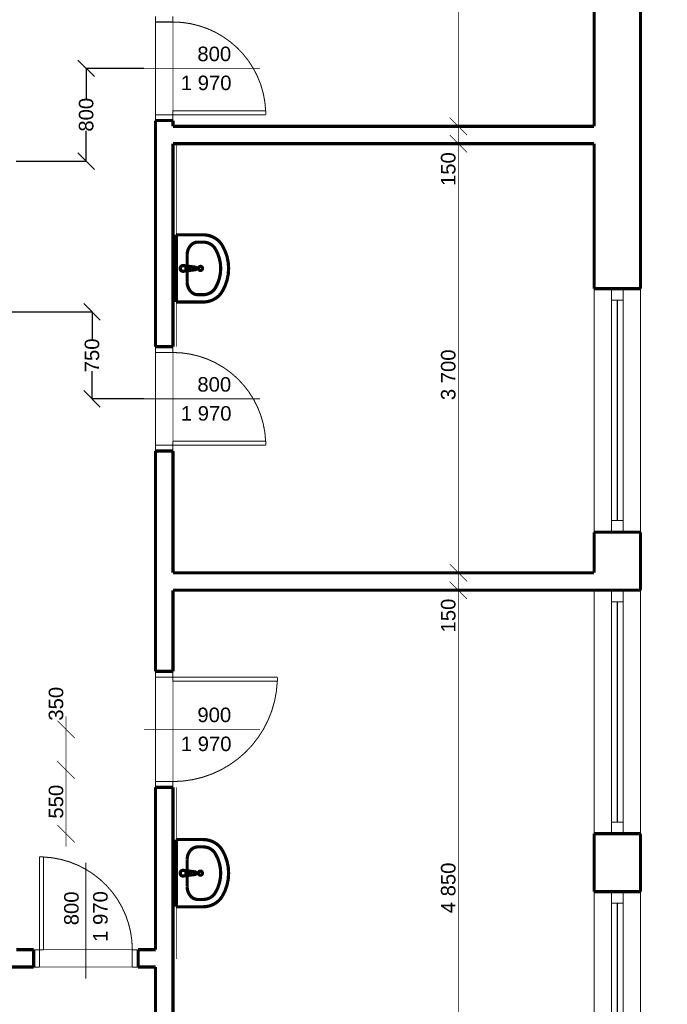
# Model space of a CAD drawing. Extents: x -289843 to 60066, y -44128 to 109843.
# Tile 41 of 61: x -32573 to -26992, y 27177 to 35668. Entities that reach past the tile are written whole.
import ezdxf

# ---------------------------------------------------------------- set-up
doc = ezdxf.new("R2010")
doc.units = 0
doc.header["$MEASUREMENT"] = 0
for name, color, linetype in [('EXTERIOR_WALLS', 7, 'Continuous'), ('KÓTY', 7, 'Continuous'), ('múry', 7, 'Continuous'), ('PRIEVLAKY', 7, 'Continuous'), ('SHUTTERS', 7, 'Continuous')]:
    doc.layers.add(name, color=color, linetype=linetype)
doc.styles.add('GENERATED_STYLE_1', font='arial.ttf')
doc.dimstyles.new('Dimstyle_D87F', dxfattribs={"dimtxt": 125, "dimasz": 142.5, "dimexe": 0.18, "dimexo": 0.3, "dimgap": 0.09, "dimtad": 1, "dimdec": 0, "dimzin": 0, "dimdsep": 46, "dimtxsty": 'GENERATED_STYLE_1', "dimblk": 'ARROWHEAD_6', "dimblk1": 'ARROWHEAD_6', "dimblk2": 'ARROWHEAD_6', "dimcen": 0.09, "dimclrd": 124, "dimclre": 124, "dimclrt": 124, "dimadec": 0, "dimazin": 0, "dimtfac": 1, "dimtdec": 4, "dimtmove": 0, "dimatfit": 0, "dimfxl": 0, "dimtolj": 1, "dimtzin": 0, "dimarcsym": 0})
doc.dimstyles.new('Dimstyle_DAEE', dxfattribs={"dimtxt": 125, "dimasz": 142.5, "dimexe": 0.18, "dimexo": 0, "dimgap": 0.09, "dimtad": 1, "dimdec": 0, "dimzin": 0, "dimdsep": 46, "dimtxsty": 'GENERATED_STYLE_1', "dimblk": 'ARROWHEAD_6', "dimblk1": 'ARROWHEAD_6', "dimblk2": 'ARROWHEAD_6', "dimcen": 0.09, "dimse1": 1, "dimse2": 1, "dimclrd": 124, "dimclre": 124, "dimclrt": 124, "dimadec": 0, "dimazin": 0, "dimtfac": 1, "dimtdec": 4, "dimtmove": 0, "dimatfit": 0, "dimfxl": 0, "dimtolj": 1, "dimtzin": 0, "dimarcsym": 0})
doc.dimstyles.new('Dimstyle_DBDF', dxfattribs={"dimtxt": 125, "dimasz": 142.5, "dimexe": 0.18, "dimexo": 0.4, "dimgap": 0.09, "dimtad": 1, "dimdec": 0, "dimzin": 0, "dimdsep": 46, "dimtxsty": 'GENERATED_STYLE_1', "dimblk": 'ARROWHEAD_6', "dimblk1": 'ARROWHEAD_6', "dimblk2": 'ARROWHEAD_6', "dimcen": 0.09, "dimclrd": 124, "dimclre": 124, "dimclrt": 124, "dimadec": 0, "dimazin": 0, "dimtfac": 1, "dimtdec": 4, "dimtmove": 0, "dimatfit": 0, "dimfxl": 0, "dimtolj": 1, "dimtzin": 0, "dimarcsym": 0})
doc.dimstyles.new('Dimstyle_DE32', dxfattribs={"dimtxt": 125, "dimasz": 142.5, "dimexe": 0.18, "dimexo": 0.3, "dimgap": 0.09, "dimtad": 1, "dimdec": 0, "dimzin": 0, "dimdsep": 46, "dimtxsty": 'GENERATED_STYLE_1', "dimblk": 'ARROWHEAD_6', "dimblk1": 'ARROWHEAD_6', "dimblk2": 'ARROWHEAD_6', "dimcen": 0.09, "dimse1": 1, "dimse2": 1, "dimclrd": 124, "dimclre": 124, "dimclrt": 124, "dimadec": 0, "dimazin": 0, "dimtfac": 1, "dimtdec": 4, "dimtmove": 0, "dimatfit": 0, "dimfxl": 0, "dimtolj": 1, "dimtzin": 0, "dimarcsym": 0})

# ---------------------------------------------------------------- blocks, each defined once
blk = doc.blocks.new('Basin_01_70_1441')
at = {"layer": 'EXTERIOR_WALLS', "color": 0, "linetype": 'ByBlock', "const_width": 27.5}
for points in [[(-289.993695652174, 7.191217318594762e-13), (-289.9936956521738, -229.0909090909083)], [(289.9936956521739, 2.01543327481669e-12), (-289.9936956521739, 6.718110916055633e-13)], [(289.9936956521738, 1.230076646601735e-12), (289.993695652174, -229.0909090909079)], [(-114.8652173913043, -92.28458901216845), (-136.7331460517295, -94.0329005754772), (-157.7607024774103, -99.21064863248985), (-177.1398094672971, -107.6188552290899), (-194.1257388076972, -118.9343977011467), (-208.0657307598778, -132.7224260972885), (-218.4240792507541, -148.4530742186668), (-224.8027187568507, -165.5218220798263), (-226.9565217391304, -183.2727272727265)], [(-114.8652173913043, -92.28458901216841), (-114.8652173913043, -92.3181818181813)], [(114.8652173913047, -92.31818181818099), (-114.865217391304, -92.31818181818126)], [(-23.90000000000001, -58.99235499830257), (-23.79616414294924, -53.93008923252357)], [(-21.00000000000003, -99.27099209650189), (-23.90000000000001, -58.99235499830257)], [(-13.6, -97.09918775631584), (-13.60000000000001, -82.2285906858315)], [(-13.60000000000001, -82.2285906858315), (13.59999999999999, -82.2285906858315)], [(-13.60000000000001, -82.92318339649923), (13.59999999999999, -82.92318339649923)], [(13.59999999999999, -82.2285906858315), (13.59999999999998, -97.09918775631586)], [(20.99999999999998, -99.27099209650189), (23.90000000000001, -58.99235499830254)], [(23.90000000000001, -58.99235499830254), (23.81092038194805, -54.00075734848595)], [(226.9565217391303, -183.2727272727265), (224.8027187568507, -165.5218220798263), (218.4240792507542, -148.4530742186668), (208.0657307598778, -132.7224260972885), (194.1257388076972, -118.9343977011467), (177.1398094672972, -107.6188552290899), (157.7607024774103, -99.21064863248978), (136.7331460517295, -94.03290057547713), (114.8652173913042, -92.28458901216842)], [(-226.9565217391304, -183.2727272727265), (-226.9565217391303, -229.0909090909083)], [(-17.72976797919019, -108.7844437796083), (-11.10000000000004, -161.7181818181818)], [(11.09999999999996, -161.7181818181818), (17.72976797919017, -108.7844437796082)], [(226.9565217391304, -183.2727272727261), (226.9565217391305, -229.0909090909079)], [(-290.0000045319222, -229.0909090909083), (-288.4248907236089, -254.4349285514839), (-283.7278856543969, -279.3230081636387), (-275.9934886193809, -303.3074104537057), (-265.3608417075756, -325.9566551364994), (-252.0212266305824, -346.8632814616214), (-236.214623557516, -365.6511784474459), (-218.2253938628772, -381.9823511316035), (-198.3771644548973, -395.5630011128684)], [(-226.9565262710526, -229.0909090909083), (-225.9484897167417, -245.3104977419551), (-222.9425146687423, -261.2382953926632), (-217.9926787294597, -276.5877603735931), (-211.1880296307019, -291.0827552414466), (-202.6509832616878, -304.4625145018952), (-192.5351214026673, -316.4863357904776), (-181.0224287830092, -326.9379101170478), (-168.3200191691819, -335.6292132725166)], [(168.3200191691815, -335.6292132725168), (181.0224287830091, -326.9379101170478), (192.5351214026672, -316.4863357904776), (202.6509832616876, -304.4625145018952), (211.1880296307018, -291.0827552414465), (217.9926787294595, -276.587760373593), (222.9425146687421, -261.2382953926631), (225.9484897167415, -245.3104977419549), (226.9565262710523, -229.0909090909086)], [(198.3771644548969, -395.5630011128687), (218.225393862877, -381.9823511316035), (236.2146235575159, -365.6511784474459), (252.0212266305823, -346.8632814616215), (265.3608417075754, -325.9566551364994), (275.9934886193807, -303.3074104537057), (283.7278856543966, -279.3230081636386), (288.4248907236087, -254.4349285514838), (290.0000045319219, -229.0909090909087)], [(-168.3200191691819, -335.6292132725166), (-128.5644514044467, -355.601117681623), (-86.82685015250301, -370.0908431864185), (-43.75066951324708, -378.875006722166), (-1.734723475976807e-13, -381.8181858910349), (43.75066951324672, -378.875006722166), (86.82685015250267, -370.0908431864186), (128.5644514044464, -355.6011176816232), (168.3200191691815, -335.6292132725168)], [(-198.3771644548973, -395.5630011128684), (-151.5223883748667, -419.101316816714), (-102.3316442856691, -436.1784931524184), (-51.56328879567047, -446.5312572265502), (-2.081668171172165e-14, -450.0000040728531), (51.56328879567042, -446.5312572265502), (102.331644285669, -436.1784931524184), (151.5223883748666, -419.101316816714), (198.3771644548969, -395.5630011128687)]]:
    blk.add_lwpolyline(points, dxfattribs=at)
for points in [[(23.38387230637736, -66.16094812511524, 1.447269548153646), (-23.3838723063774, -66.16094812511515)], [(23.81163057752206, -54.04055332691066, 0.8697410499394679), (-23.79616414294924, -53.93008923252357)], [(-21.00000000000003, -98.57639938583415, 0.9136119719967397), (20.99999999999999, -98.5763993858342)], [(-13.60000000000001, -97.09918775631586, 0.9999999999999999), (13.59999999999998, -97.09918775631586)], [(-21.00000000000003, -99.27099209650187, 0.9136119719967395), (20.99999999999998, -99.2709920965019)], [(-11.10000000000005, -161.7181818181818, 0.8825662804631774), (11.09999999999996, -161.7181818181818)]]:
    blk.add_lwpolyline(points, format="xyb", dxfattribs=at)
blk.add_lwpolyline([(-17.5, -207.1363636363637, 1), (17.5, -207.1363636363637, 1)], format="xyb", close=True, dxfattribs=at)
blk = doc.blocks.new('ARROWHEAD_6')
at = {"color": 0, "linetype": 'Continuous'}
for p, q in [((0, 0), (-1, 0)), ((-0.5, -0.5), (0.5, 0.5))]:
    blk.add_line(p, q, dxfattribs=at)
blk = doc.blocks.new('*D746')
at = {"layer": 'Defpoints', "color": 0, "linetype": 'Continuous', "lineweight": 0, "transparency": 16777216}
for p in [(-27222.96361465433, 38947.79128807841), (-25750.02178653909, 38947.79128807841), (-27222.96361465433, 21897.79128807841)]:
    blk.add_point(p, dxfattribs=at)
at = {"layer": 'KÓTY', "color": 124, "linetype": 'Continuous', "lineweight": -2, "transparency": 16777216}
for p, q in [((-27222.66361465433, 38947.79128807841), (-25749.84178653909, 38947.79128807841)), ((-25750.02178653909, 38805.29128807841), (-25750.02178653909, 30651.99111072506)), ((-25750.0217865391, 22040.29128807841), (-25750.02178653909, 30193.59146543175)), ((-27222.66361465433, 21897.79128807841), (-25749.84178653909, 21897.79128807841))]:
    blk.add_line(p, q, dxfattribs=at)
at = {"layer": 'KÓTY', "color": 124, "linetype": 'Continuous', "lineweight": -2, "transparency": 16777216, "xscale": 142.5, "yscale": 142.5, "zscale": 142.5}
for p, rotation in [((-25750.02178653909, 38947.79128807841), 90), ((-25750.0217865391, 21897.79128807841), 270)]:
    blk.add_blockref('ARROWHEAD_6', p, dxfattribs=dict(at, rotation=rotation))
at = {"layer": 'KÓTY', "color": 124, "linetype": 'Continuous', "transparency": 16777216, "insert": (-25750.0217865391, 30422.7912880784), "char_height": 125, "attachment_point": 5, "rotation": 90, "style": 'GENERATED_STYLE_1'}
blk.add_mtext('\\A1;17050', dxfattribs=at)
blk = doc.blocks.new('*D747')
at = {"layer": 'Defpoints', "color": 0, "linetype": 'Continuous', "lineweight": 0, "transparency": 16777216}
for p in [(-32752.96361465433, 33147.7912880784), (-31950.13224268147, 33147.7912880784), (-31502.85938823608, 32397.79128807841)]:
    blk.add_point(p, dxfattribs=at)
at = {"layer": 'KÓTY', "color": 124, "linetype": 'Continuous', "lineweight": -2, "transparency": 16777216}
for p, q in [((-32752.66361465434, 33147.7912880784), (-31949.95224268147, 33147.7912880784)), ((-31950.13224268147, 33005.2912880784), (-31950.13224268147, 32910.24486243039)), ((-31950.13224268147, 32540.29128807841), (-31950.13224268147, 32635.33771372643)), ((-31503.15938823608, 32397.79128807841), (-31950.31224268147, 32397.79128807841))]:
    blk.add_line(p, q, dxfattribs=at)
at = {"layer": 'KÓTY', "color": 124, "linetype": 'Continuous', "lineweight": -2, "transparency": 16777216, "xscale": 142.5, "yscale": 142.5, "zscale": 142.5}
for p, rotation in [((-31950.13224268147, 33147.7912880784), 90), ((-31950.13224268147, 32397.79128807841), 270)]:
    blk.add_blockref('ARROWHEAD_6', p, dxfattribs=dict(at, rotation=rotation))
at = {"layer": 'KÓTY', "color": 124, "linetype": 'Continuous', "transparency": 16777216, "insert": (-31950.13224268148, 32772.7912880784), "char_height": 125, "attachment_point": 5, "rotation": 90, "style": 'GENERATED_STYLE_1'}
blk.add_mtext('\\A1;750', dxfattribs=at)
blk = doc.blocks.new('*D765')
at = {"layer": 'Defpoints', "color": 0, "linetype": 'Continuous', "lineweight": 0, "transparency": 16777216}
for p in [(-27222.96361465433, 41305.72788586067), (-27222.96361465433, 38947.79128807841), (-64872.96361465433, 30172.79128807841)]:
    blk.add_point(p, dxfattribs=at)
at = {"layer": 'KÓTY', "color": 124, "linetype": 'Continuous', "lineweight": -2, "transparency": 16777216}
for p, q in [((-64872.96361465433, 30173.19128807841), (-64872.96361465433, 41305.90788586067)), ((-64730.46361465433, 41305.72788586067), (-27365.46361465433, 41305.72788586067)), ((-27222.96361465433, 38948.19128807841), (-27222.96361465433, 41305.90788586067))]:
    blk.add_line(p, q, dxfattribs=at)
at = {"layer": 'KÓTY', "color": 124, "linetype": 'Continuous', "lineweight": -2, "transparency": 16777216, "xscale": 142.5, "yscale": 142.5, "zscale": 142.5, "rotation": 180}
blk.add_blockref('ARROWHEAD_6', (-64872.96361465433, 41305.72788586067), dxfattribs=at)
at = {"layer": 'KÓTY', "color": 124, "linetype": 'Continuous', "lineweight": -2, "transparency": 16777216, "xscale": 142.5, "yscale": 142.5, "zscale": 142.5}
blk.add_blockref('ARROWHEAD_6', (-27222.96361465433, 41305.72788586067), dxfattribs=at)
at = {"layer": 'KÓTY', "color": 124, "linetype": 'Continuous', "transparency": 16777216, "insert": (-46047.96361465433, 41369.68214234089), "char_height": 125, "attachment_point": 5, "style": 'GENERATED_STYLE_1'}
blk.add_mtext('\\A1;37650', dxfattribs=at)
blk = doc.blocks.new('*D833')
at = {"layer": 'KÓTY', "color": 124, "linetype": 'Continuous', "transparency": 16777216, "const_width": 6.173611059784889}
for points in [[(-32248.42080578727, 29272.79128807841), (-32098.42080578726, 29122.79128807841)], [(-32173.42080578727, 28647.79128807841), (-32173.42080578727, 29197.79128807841)], [(-32248.42080578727, 28722.7912880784), (-32098.42080578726, 28572.79128807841)], [(-32173.42080578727, 28535.2912880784), (-32173.42080578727, 28647.79128807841)]]:
    blk.add_lwpolyline(points, dxfattribs=at)
at = {"layer": 'KÓTY', "color": 124, "transparency": 16777216, "style": 'GENERATED_STYLE_1', "oblique": -2.504478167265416e-06}
blk.add_text('550', height=125, rotation=90, dxfattribs=at).set_placement((-32198.4208069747, 28778.14842747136))
blk = doc.blocks.new('*D834')
at = {"layer": 'KÓTY', "color": 124, "linetype": 'Continuous', "transparency": 16777216, "const_width": 6.173611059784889}
for points in [[(-32173.42080578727, 29547.79128807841), (-32173.42080578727, 29660.29128807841)], [(-32098.42080578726, 29472.79128807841), (-32248.42080578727, 29622.79128807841)], [(-32173.42080578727, 29197.79128807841), (-32173.42080578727, 29547.79128807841)], [(-32248.42080578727, 29272.79128807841), (-32098.42080578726, 29122.79128807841)]]:
    blk.add_lwpolyline(points, dxfattribs=at)
at = {"layer": 'KÓTY', "color": 124, "transparency": 16777216, "style": 'GENERATED_STYLE_1', "oblique": -2.504478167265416e-06}
blk.add_text('350', height=125, rotation=90, dxfattribs=at).set_placement((-32198.4208069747, 29622.79128120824))
blk = doc.blocks.new('*D835')
at = {"layer": 'Defpoints', "color": 0, "linetype": 'Continuous', "lineweight": 0, "transparency": 16777216}
for p in [(-32000.14557927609, 35247.79128807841), (-31502.85938823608, 35247.79128807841), (-32602.96361465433, 34447.79128807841)]:
    blk.add_point(p, dxfattribs=at)
at = {"layer": 'KÓTY', "color": 124, "linetype": 'Continuous', "lineweight": -2, "transparency": 16777216}
for p, q in [((-31503.15938823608, 35247.79128807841), (-32000.32557927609, 35247.79128807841)), ((-32000.14557927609, 35105.29128807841), (-32000.14557927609, 34985.84172464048)), ((-32000.14557927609, 34590.29128807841), (-32000.14557927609, 34709.74085151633)), ((-32602.66361465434, 34447.79128807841), (-31999.96557927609, 34447.79128807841))]:
    blk.add_line(p, q, dxfattribs=at)
at = {"layer": 'KÓTY', "color": 124, "linetype": 'Continuous', "lineweight": -2, "transparency": 16777216, "xscale": 142.5, "yscale": 142.5, "zscale": 142.5}
for p, rotation in [((-32000.14557927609, 35247.79128807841), 90), ((-32000.14557927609, 34447.79128807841), 270)]:
    blk.add_blockref('ARROWHEAD_6', p, dxfattribs=dict(at, rotation=rotation))
at = {"layer": 'KÓTY', "color": 124, "linetype": 'Continuous', "transparency": 16777216, "insert": (-32000.1455792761, 34847.7912880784), "char_height": 125, "attachment_point": 5, "rotation": 90, "style": 'GENERATED_STYLE_1'}
blk.add_mtext('\\A1;800', dxfattribs=at)
blk = doc.blocks.new('*D857')
at = {"layer": 'KÓTY', "color": 124, "linetype": 'Continuous', "transparency": 16777216, "const_width": 6.173611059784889}
for points in [[(-28868.08175658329, 30822.79128807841), (-28718.08175658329, 30672.79128807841)], [(-28793.08175658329, 25897.79128807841), (-28793.08175658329, 30747.79128807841)], [(-28868.08175658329, 25972.7912880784), (-28718.08175658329, 25822.79128807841)]]:
    blk.add_lwpolyline(points, dxfattribs=at)
at = {"layer": 'KÓTY', "color": 124, "transparency": 16777216, "style": 'GENERATED_STYLE_1', "oblique": -2.504478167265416e-06}
for s, p in [('150', (-28818.08175777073, 30383.50557373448)), ('4\xa0850', (-28818.08175777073, 27962.07698528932))]:
    blk.add_text(s, height=125, rotation=90, dxfattribs=at).set_placement(p)
blk = doc.blocks.new('*D858')
at = {"layer": 'KÓTY', "color": 124, "linetype": 'Continuous', "transparency": 16777216, "const_width": 6.173611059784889}
for points in [[(-28868.08175658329, 30972.7912880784), (-28718.08175658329, 30822.79128807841)], [(-28868.08175658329, 30822.79128807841), (-28718.08175658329, 30672.79128807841)], [(-28793.08175658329, 30747.79128807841), (-28793.08175658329, 30897.79128807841)]]:
    blk.add_lwpolyline(points, dxfattribs=at)
blk = doc.blocks.new('*D859')
at = {"layer": 'KÓTY', "color": 124, "linetype": 'Continuous', "transparency": 16777216, "const_width": 6.173611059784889}
for points in [[(-28868.08175658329, 34672.79128807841), (-28718.08175658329, 34522.7912880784)], [(-28793.08175658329, 30897.79128807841), (-28793.08175658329, 34597.79128807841)], [(-28868.08175658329, 30972.7912880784), (-28718.08175658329, 30822.79128807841)]]:
    blk.add_lwpolyline(points, dxfattribs=at)
at = {"layer": 'KÓTY', "color": 124, "transparency": 16777216, "style": 'GENERATED_STYLE_1', "oblique": -2.504478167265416e-06}
for s, p in [('150', (-28818.08175777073, 34233.50557373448)), ('3\xa0700', (-28818.08175777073, 32387.07698528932))]:
    blk.add_text(s, height=125, rotation=90, dxfattribs=at).set_placement(p)
blk = doc.blocks.new('*D860')
at = {"layer": 'KÓTY', "color": 124, "linetype": 'Continuous', "transparency": 16777216, "const_width": 6.173611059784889}
for points in [[(-28868.08175658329, 34822.79128807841), (-28718.08175658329, 34672.7912880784)], [(-28793.08175658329, 34597.79128807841), (-28793.08175658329, 34747.79128807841)], [(-28868.08175658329, 34672.79128807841), (-28718.08175658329, 34522.7912880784)]]:
    blk.add_lwpolyline(points, dxfattribs=at)
blk = doc.blocks.new('*D861')
at = {"layer": 'KÓTY', "color": 124, "linetype": 'Continuous', "transparency": 16777216, "const_width": 6.173611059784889}
for points in [[(-28868.08175658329, 38122.79128807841), (-28718.08175658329, 37972.79128807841)], [(-28793.08175658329, 34747.79128807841), (-28793.08175658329, 38047.79128807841)], [(-28868.08175658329, 34822.79128807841), (-28718.08175658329, 34672.7912880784)]]:
    blk.add_lwpolyline(points, dxfattribs=at)
at = {"layer": 'KÓTY', "color": 124, "transparency": 16777216, "style": 'GENERATED_STYLE_1', "oblique": -2.504478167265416e-06}
blk.add_text('3\xa0300', height=125, rotation=90, dxfattribs=at).set_placement((-28818.08175777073, 36181.71983902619))
blk = doc.blocks.new('D1_Metal_70_736')
at = {"color": 0, "linetype": 'ByBlock', "const_width": 8.819444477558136}
blk.add_lwpolyline([(364.9999999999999, 799.2340082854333, 0.4014527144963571), (-400, 9.796850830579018e-14)], format="xyb", dxfattribs=at)
for points in [[(399.9999999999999, 800), (365, 800)], [(365, 800), (365, -2.143061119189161e-15)], [(400, 0), (399.9999999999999, 800)], [(-450, 0), (-400, 0)], [(-400, 0), (-400, -150)], [(365, -2.143061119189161e-15), (400, 0)], [(450, 0), (400, 0)], [(400, 0), (400, -150)], [(-400, -150), (-450, -150)], [(400, -150), (450, -150)]]:
    blk.add_lwpolyline(points, dxfattribs=at)
blk = doc.blocks.new('Značka_okna-dveří_-_70_1481')
at = {"color": 154, "linetype": 'Continuous', "const_width": 7.000000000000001}
blk.add_lwpolyline([(-1.102145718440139e-13, -900), (1.224606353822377e-14, 100)], dxfattribs=at)
at = {"color": 154, "style": 'GENERATED_STYLE_1'}
for tag, p in [('AC_WIDO_B_SIZE', (-187.5, -217.8571428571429)), ('AC_WIDO_A_SIZE', (62.49999999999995, -360.7142857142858))]:
    blk.add_attdef(tag, p, '', height=125, rotation=-90.00000000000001, dxfattribs=at)
blk = doc.blocks.new('D1_Metal_70_733')
at = {"color": 0, "linetype": 'ByBlock', "const_width": 8.819444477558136}
blk.add_lwpolyline([(364.9999999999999, 799.2340082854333, 0.4014527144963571), (-400, 9.796850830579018e-14)], format="xyb", dxfattribs=at)
for points in [[(399.9999999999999, 800), (365, 800)], [(365, 800), (365, -2.143061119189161e-15)], [(400, 0), (399.9999999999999, 800)], [(-450, 0), (-400, 0)], [(-400, 0), (-400, -150)], [(365, -2.143061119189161e-15), (400, 0)], [(450, 0), (400, 0)], [(400, 0), (400, -150)], [(-400, -150), (-450, -150)], [(400, -150), (450, -150)]]:
    blk.add_lwpolyline(points, dxfattribs=at)
blk = doc.blocks.new('Značka_okna-dveří_-_70_1465')
at = {"color": 154, "linetype": 'Continuous', "const_width": 7.000000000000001}
blk.add_lwpolyline([(0, 750), (0, -250)], dxfattribs=at)
at = {"color": 154, "style": 'GENERATED_STYLE_1'}
for tag, p in [('AC_WIDO_A_SIZE', (-62.5, 210.7142857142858)), ('AC_WIDO_B_SIZE', (187.5, 67.85714285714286))]:
    blk.add_attdef(tag, p, '', height=125, rotation=90, dxfattribs=at)
blk = doc.blocks.new('D1_Metal_70_734')
at = {"color": 0, "linetype": 'ByBlock', "const_width": 8.819444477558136}
blk.add_lwpolyline([(364.9999999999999, 799.2340082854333, 0.4014527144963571), (-400, 9.796850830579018e-14)], format="xyb", dxfattribs=at)
for points in [[(399.9999999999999, 800), (365, 800)], [(365, 800), (365, -2.143061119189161e-15)], [(400, 0), (399.9999999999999, 800)], [(-450, 0), (-400, 0)], [(-400, 0), (-400, -150)], [(365, -2.143061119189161e-15), (400, 0)], [(450, 0), (400, 0)], [(400, 0), (400, -150)], [(-400, -150), (-450, -150)], [(400, -150), (450, -150)]]:
    blk.add_lwpolyline(points, dxfattribs=at)
blk = doc.blocks.new('D1_Metal_70_735')
at = {"color": 0, "linetype": 'ByBlock', "const_width": 8.819444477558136}
blk.add_lwpolyline([(415.0000000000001, 899.319186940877, 0.4028657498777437), (-450, 1.10214571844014e-13)], format="xyb", dxfattribs=at)
for points in [[(449.9999999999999, 900), (414.9999999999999, 900)], [(414.9999999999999, 900), (415, -2.143061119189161e-15)], [(450, 0), (449.9999999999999, 900)], [(-500, 0), (-450, 0)], [(-450, 0), (-450, -150)], [(415, -2.143061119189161e-15), (450, 0)], [(500, 0), (450, 0)], [(450, 0), (450, -150)], [(-450, -150), (-500, -150)], [(450, -150), (500, -150)]]:
    blk.add_lwpolyline(points, dxfattribs=at)
blk = doc.blocks.new('Značka_okna-dveří_-_70_1480')
at = {"color": 154, "linetype": 'Continuous', "const_width": 7.000000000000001}
blk.add_lwpolyline([(0, 750), (0, -250)], dxfattribs=at)
at = {"color": 154, "style": 'GENERATED_STYLE_1'}
for tag, p in [('AC_WIDO_A_SIZE', (-62.5, 210.7142857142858)), ('AC_WIDO_B_SIZE', (187.5, 67.85714285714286))]:
    blk.add_attdef(tag, p, '', height=125, rotation=90, dxfattribs=at)
blk = doc.blocks.new('W_Pivot_Hung_70_1242')
at = {"color": 0, "linetype": 'ByBlock', "const_width": 8.819444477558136}
for points in [[(-1050, 0), (1050, 0)], [(-949.9999999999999, 0), (-949.9999999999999, -100)], [(949.9999999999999, 0), (949.9999999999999, -100)], [(-949.9999999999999, -50), (949.9999999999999, -50)], [(-949.9999999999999, -50), (949.9999999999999, -50)], [(-1050, -100), (1050, -100)]]:
    blk.add_lwpolyline(points, dxfattribs=at)
blk = doc.blocks.new('W_Pivot_Hung_70_1243')
at = {"color": 0, "linetype": 'ByBlock', "const_width": 8.819444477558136}
for points in [[(-1050, 0), (1050, 0)], [(-949.9999999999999, 0), (-949.9999999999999, -100)], [(949.9999999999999, 0), (949.9999999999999, -100)], [(-949.9999999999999, -50), (949.9999999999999, -50)], [(-949.9999999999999, -50), (949.9999999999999, -50)], [(-1050, -100), (1050, -100)]]:
    blk.add_lwpolyline(points, dxfattribs=at)
blk = doc.blocks.new('W_Pivot_Hung_70_1244')
at = {"color": 0, "linetype": 'ByBlock', "const_width": 8.819444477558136}
for points in [[(-1050, 0), (1050, 0)], [(-949.9999999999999, 0), (-949.9999999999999, -100)], [(949.9999999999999, 0), (949.9999999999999, -100)], [(-949.9999999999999, -50), (949.9999999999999, -50)], [(-949.9999999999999, -50), (949.9999999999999, -50)], [(-1050, -100), (1050, -100)]]:
    blk.add_lwpolyline(points, dxfattribs=at)
blk = doc.blocks.new('DIM_2233', base_point=(-32173.42080578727, 29197.79128807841))
at = {"layer": 'KÓTY', "color": 124, "linetype": 'Continuous'}
for p1, p2, picture, middle in [((-32752.96361465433, 29197.79128807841), (-31502.85938823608, 29547.79128807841), '*D834', (-32260.9208069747, 29671.00556692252)), ((-32602.96361465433, 28647.79128807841), (-32752.96361465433, 29197.79128807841), '*D833', (-32260.9208069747, 28826.36271318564))]:
    dim = blk.add_linear_dim(base=(-32173.42080578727, 29197.79128807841), p1=p1, p2=p2, angle=90, dimstyle='Dimstyle_DAEE', dxfattribs=at)
    dim.commit()
    dim.dimension.update_dxf_attribs({"geometry": picture, "text_midpoint": middle, "text_rotation": 90})
blk = doc.blocks.new('DIM_2238', base_point=(-28793.08175658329, 22297.79128807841))
at = {"layer": 'KÓTY', "color": 124, "linetype": 'Continuous'}
for p1, p2, picture, middle in [((-29312.91150144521, 34747.79128807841), (-32797.96361465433, 38047.79128807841), '*D861', (-28880.58175777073, 36229.93412474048)), ((-32797.96361465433, 25897.79128807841), (-29312.91150144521, 30747.79128807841), '*D857', (-28880.58175777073, 28010.2912710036))]:
    dim = blk.add_linear_dim(base=(-28793.08175658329, 22297.79128807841), p1=p1, p2=p2, angle=90, dimstyle='Dimstyle_DE32', dxfattribs=at)
    dim.commit()
    dim.dimension.update_dxf_attribs({"geometry": picture, "text_midpoint": middle, "text_rotation": 90})
for p1, p2, picture, middle in [((-29312.91150144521, 34597.79128807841), (-29312.91150144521, 34747.79128807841), '*D860', (-28880.58175777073, 34281.71985944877)), ((-29312.91150144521, 30897.79128807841), (-29312.91150144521, 34597.79128807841), '*D859', (-28880.58175777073, 32435.29127100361)), ((-29312.91150144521, 30747.79128807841), (-29312.91150144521, 30897.79128807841), '*D858', (-28880.58175777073, 30431.71985944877))]:
    dim = blk.add_aligned_dim(p1=p1, p2=p2, distance=-519.8297448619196, dimstyle='Dimstyle_DE32', dxfattribs=at)
    dim.commit()
    dim.dimension.update_dxf_attribs({"geometry": picture, "text_midpoint": middle, "text_rotation": 90})

msp = doc.modelspace()

# ---------------------------------------------------------------- linework, layer by layer
at = {"color": 154, "linetype": 'Continuous', "lineweight": 0, "const_width": 7.000000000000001}
for points in [[(-27622.96361465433, 33347.7912880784), (-27622.96361465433, 31247.7912880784)], [(-27222.96361465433, 31247.7912880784), (-27222.96361465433, 33347.7912880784)], [(-27622.96361465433, 30747.7912880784), (-27622.96361465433, 28647.7912880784)], [(-27222.96361465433, 28647.7912880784), (-27222.96361465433, 30747.7912880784)], [(-27622.96361465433, 28147.7912880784), (-27622.96361465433, 26047.7912880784)], [(-27222.96361465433, 26047.7912880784), (-27222.96361465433, 28147.7912880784)]]:
    msp.add_lwpolyline(points, dxfattribs=at)
at = {"layer": 'múry', "color": 7, "linetype": 'Continuous', "lineweight": 0, "const_width": 27.5}
for points in [[(-27222.96361465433, 33347.7912880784), (-27222.96361465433, 38447.79128807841)], [(-27622.96361465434, 38047.79128807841), (-27622.96361465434, 34747.79128807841)], [(-31402.85938823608, 34797.79128807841), (-31252.85938823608, 34797.79128807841)], [(-31402.85938823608, 34797.79128807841), (-31402.85938823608, 32847.79128807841)], [(-31252.85938823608, 34747.79128807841), (-31252.85938823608, 34797.79128807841)], [(-27622.96361465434, 34747.79128807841), (-31252.85938823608, 34747.79128807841)], [(-31252.85938823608, 32847.79128807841), (-31252.85938823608, 34597.79128807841)], [(-31252.85938823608, 34597.79128807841), (-27622.96361465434, 34597.79128807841)], [(-27622.96361465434, 34597.79128807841), (-27622.96361465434, 33347.7912880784)], [(-27222.96361465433, 33347.7912880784), (-27622.96361465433, 33347.7912880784)], [(-31402.85938823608, 32847.79128807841), (-31252.85938823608, 32847.79128807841)], [(-31402.85938823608, 31947.79128807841), (-31252.85938823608, 31947.79128807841)], [(-31402.85938823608, 31947.79128807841), (-31402.85938823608, 30047.79128807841)], [(-31252.85938823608, 30897.79128807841), (-31252.85938823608, 31947.79128807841)], [(-27222.96361465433, 31247.7912880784), (-27622.96361465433, 31247.7912880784)], [(-27622.96361465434, 31247.7912880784), (-27622.96361465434, 30897.79128807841)], [(-27222.96361465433, 30747.7912880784), (-27222.96361465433, 31247.7912880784)], [(-27622.96361465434, 30897.79128807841), (-31252.85938823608, 30897.79128807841)], [(-31252.85938823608, 30047.79128807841), (-31252.85938823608, 30747.79128807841)], [(-31252.85938823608, 30747.79128807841), (-27622.96361465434, 30747.79128807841)], [(-27222.96361465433, 30747.7912880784), (-27622.96361465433, 30747.7912880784)], [(-31402.85938823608, 30047.79128807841), (-31252.85938823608, 30047.79128807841)], [(-31402.85938823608, 29047.79128807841), (-31252.85938823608, 29047.79128807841)], [(-31402.85938823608, 29047.79128807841), (-31402.85938823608, 27647.79128807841)], [(-31252.85938823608, 25897.79128807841), (-31252.85938823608, 29047.79128807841)], [(-27222.96361465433, 28647.7912880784), (-27622.96361465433, 28647.7912880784)], [(-27622.96361465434, 28647.7912880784), (-27622.96361465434, 28147.7912880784)], [(-27222.96361465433, 28147.7912880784), (-27222.96361465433, 28647.7912880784)], [(-27222.96361465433, 28147.7912880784), (-27622.96361465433, 28147.7912880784)], [(-32452.91150144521, 27647.79128807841), (-32602.96361465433, 27647.79128807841)], [(-32452.91150144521, 27497.79128807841), (-32452.91150144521, 27647.79128807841)], [(-31552.91150144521, 27497.79128807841), (-31552.91150144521, 27647.79128807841)], [(-31402.85938823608, 27647.79128807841), (-31552.91150144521, 27647.79128807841)], [(-38372.96361465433, 27497.79128807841), (-32452.91150144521, 27497.79128807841)], [(-31552.91150144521, 27497.79128807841), (-31402.85938823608, 27497.79128807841)], [(-31402.85938823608, 27497.7912880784), (-31402.85938823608, 25897.79128807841)]]:
    msp.add_lwpolyline(points, dxfattribs=at)
at = {"layer": 'PRIEVLAKY', "color": 7, "linetype": 'Continuous', "const_width": 7.000000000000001}
for points in [[(-31402.85938823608, 35647.79128807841), (-31402.85938823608, 34847.79128807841)], [(-31252.85938823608, 34847.79128807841), (-31252.85938823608, 35647.79128807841)], [(-31402.85938823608, 32797.79128807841), (-31402.85938823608, 31997.79128807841)], [(-31252.85938823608, 31997.79128807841), (-31252.85938823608, 32797.79128807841)], [(-31402.85938823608, 29997.79128807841), (-31402.85938823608, 29097.7912880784)], [(-31252.85938823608, 29097.7912880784), (-31252.85938823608, 29997.79128807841)], [(-31453.13042598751, 27647.79128807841), (-32553.1304259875, 27647.79128807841)], [(-32553.1304259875, 27497.79128807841), (-31453.13042598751, 27497.79128807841)]]:
    msp.add_lwpolyline(points, dxfattribs=at)
at = {"layer": 'SHUTTERS', "color": 7, "linetype": 'Continuous', "const_width": 6}
for points in [[(-31222.85938823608, 32847.79128807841), (-31222.85938823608, 34597.79128807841)], [(-31222.85938823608, 27568.76903408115), (-31222.85938823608, 29046.54246930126)]]:
    msp.add_lwpolyline(points, dxfattribs=at)

# ---------------------------------------------------------------- block references
at = {"layer": 'EXTERIOR_WALLS', "color": 7, "linetype": 'Continuous', "xscale": -1, "rotation": 90}
for p in [(-31222.85938823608, 33522.79128807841), (-31222.85938823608, 28307.65575169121)]:
    msp.add_blockref('Basin_01_70_1441', p, dxfattribs=at)
at = {"layer": 'KÓTY', "color": 7, "linetype": 'Continuous'}
for name, p in [('DIM_2238', (-28793.08175658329, 22297.79128807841)), ('DIM_2233', (-32173.42080578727, 29197.79128807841))]:
    msp.add_blockref(name, p, dxfattribs=at)
at = {"layer": 'múry', "color": 7, "linetype": 'Continuous', "lineweight": 0, "rotation": 270}
for name, p in [('D1_Metal_70_734', (-31252.85938823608, 35247.79128807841)), ('W_Pivot_Hung_70_1243', (-27372.96361465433, 32297.7912880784)), ('D1_Metal_70_733', (-31252.85938823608, 32397.79128807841)), ('W_Pivot_Hung_70_1244', (-27372.96361465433, 29697.7912880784)), ('W_Pivot_Hung_70_1242', (-27372.96361465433, 27097.7912880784))]:
    msp.add_blockref(name, p, dxfattribs=at)
at = {"layer": 'múry', "color": 7, "linetype": 'Continuous', "lineweight": 0}
for name, p, rotation, values in [('Značka_okna-dveří_-_70_1465', (-31252.85938823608, 35247.79128807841), 270, {'AC_WIDO_A_SIZE': '800', 'AC_WIDO_B_SIZE': '1\xa0970'}), ('Značka_okna-dveří_-_70_1465', (-31252.85938823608, 32397.79128807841), 270, {'AC_WIDO_A_SIZE': '800', 'AC_WIDO_B_SIZE': '1\xa0970'}), ('Značka_okna-dveří_-_70_1480', (-31252.85938823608, 29547.79128807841), 270, {'AC_WIDO_A_SIZE': '900', 'AC_WIDO_B_SIZE': '1\xa0970'}), ('Značka_okna-dveří_-_70_1481', (-32002.91150144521, 27497.79128807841), 180, {'AC_WIDO_A_SIZE': '800', 'AC_WIDO_B_SIZE': '1\xa0970'})]:
    msp.add_blockref(name, p, dxfattribs=dict(at, rotation=rotation)).add_auto_attribs(values)
at = {"layer": 'múry', "color": 7, "linetype": 'Continuous', "lineweight": 0, "xscale": -1, "rotation": 270}
msp.add_blockref('D1_Metal_70_735', (-31252.85938823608, 29547.79128807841), dxfattribs=at)
at = {"layer": 'múry', "color": 7, "linetype": 'Continuous', "lineweight": 0, "xscale": -1}
msp.add_blockref('D1_Metal_70_736', (-32002.91150144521, 27647.79128807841), dxfattribs=at)

# ---------------------------------------------------------------- dimensions: what is measured, and where the dimension line sits
at = {"layer": 'KÓTY', "color": 7, "linetype": 'Continuous'}
dim = msp.add_linear_dim(base=(-27222.96361465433, 41305.72788586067), p1=(-64872.96361465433, 30172.79128807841), p2=(-27222.96361465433, 38947.79128807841), dimstyle='Dimstyle_DBDF', dxfattribs=at)
dim.commit()
dim.dimension.update_dxf_attribs({"geometry": '*D765', "text_midpoint": (-46047.96361465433, 41369.68214234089)})
dim = msp.add_aligned_dim(p1=(-27222.96361465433, 21897.79128807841), p2=(-27222.96361465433, 38947.79128807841), distance=-1472.9418281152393, dimstyle='Dimstyle_D87F', dxfattribs=at)
dim.commit()
dim.dimension.update_dxf_attribs({"geometry": '*D746', "text_midpoint": (-25750.0217865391, 30422.7912880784), "text_rotation": 90})
for base, p1, p2, picture, middle in [((-32000.14557927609, 35247.79128807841), (-32602.96361465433, 34447.79128807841), (-31502.85938823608, 35247.79128807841), '*D835', (-32000.1455792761, 34847.7912880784)), ((-31950.13224268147, 33147.7912880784), (-31502.85938823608, 32397.79128807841), (-32752.96361465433, 33147.7912880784), '*D747', (-31950.13224268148, 32772.7912880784))]:
    dim = msp.add_linear_dim(base=base, p1=p1, p2=p2, angle=90, dimstyle='Dimstyle_D87F', dxfattribs=at)
    dim.commit()
    dim.dimension.update_dxf_attribs({"geometry": picture, "text_midpoint": middle, "text_rotation": 90})

doc.saveas('drawing.dxf')
